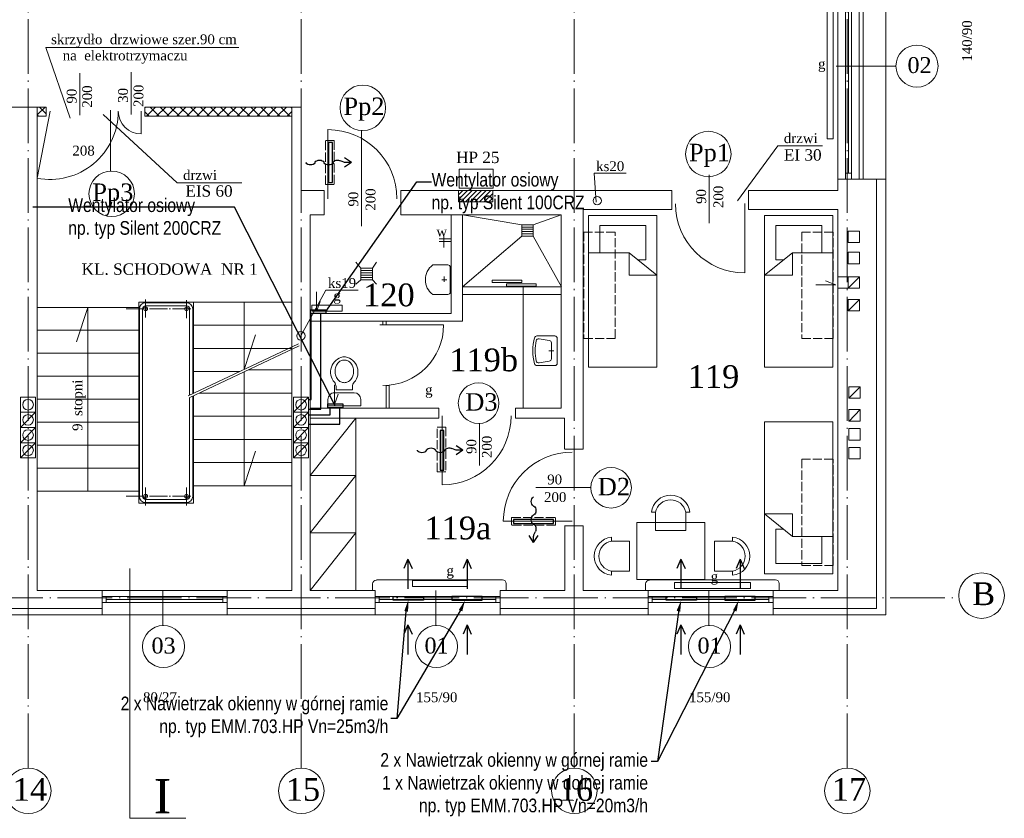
# Model space of a CAD drawing. Extents: x -26247 to 57310, y -7736 to 23659.
# Tile 11 of 15: x 21067 to 22366, y 8618 to 9671. Entities that reach past the tile are written whole.
import ezdxf
from ezdxf import colors
from ezdxf.entities.mleader import LeaderData, LeaderLine
from ezdxf.math import Vec2, Vec3

# ---------------------------------------------------------------- set-up
doc = ezdxf.new("R2010")
doc.units = 0
doc.header["$MEASUREMENT"] = 0
doc.linetypes.add('xref_PW-etapII$0$ACAD_ISO02W100', pattern=[15, 12, -3])
doc.linetypes.add('xref_PW-etapII$0$ACAD_ISO04W100', pattern=[30.5, 24, -3, 0.5, -3])
doc.layers.get('0').update_dxf_attribs({"color": 8, "linetype": 'CONTINUOUS'})
for name, color, linetype, lineweight in [('#2DL_SYM', 250, 'CONTINUOUS', 30), ('#Nawiew', 250, 'CONTINUOUS', 30), ('xref_PW-etapII$0$CIENKIE', 8, 'CONTINUOUS', 9), ('xref_PW-etapII$0$NAPIS', 8, 'CONTINUOUS', 9), ('xref_PW-etapII$0$OSIE', 8, 'xref_PW-etapII$0$ACAD_ISO04W100', 9), ('xref_PW-etapII$0$PRZERYW', 8, 'xref_PW-etapII$0$ACAD_ISO02W100', 9), ('xref_PW-etapII$0$SCIANY', 8, 'CONTINUOUS', 9), ('xref_PW-etapII$0$urzadzenia', 8, 'CONTINUOUS', 9), ('xref_PW-etapII$0$URZĄDZENIA', 8, 'CONTINUOUS', 9)]:
    doc.layers.add(name, color=color, linetype=linetype, lineweight=lineweight)
for name, color, linetype in [('#KS OPIS', 7, 'CONTINUOUS'), ('#WM_Tabelka pom', 7, 'CONTINUOUS'), ('CIENKIE', 8, 'CONTINUOUS')]:
    doc.layers.add(name, color=color, linetype=linetype)
doc.styles.get("Standard").update_dxf_attribs({"font": 'arial.ttf'})
doc.styles.add('xref_PW-etapII$0$NEWROMAN', font='TIMES.TTF')

# ---------------------------------------------------------------- blocks, each defined once
blk = doc.blocks.new('CPLS_455')
at = {"lineweight": 30}
for p, q in [((-0.496, 0.008), (-0.5, 0)), ((-0.304, 0.008), (-0.296, -0.008)), ((-0.096, 0.008), (-0.104, -0.008)), ((0.096, 0.008), (0.104, -0.008)), ((0.5, 0), (0.35, 0.1)), ((0.5, 0), (0.35, -0.1)), ((0.5, 0), (0.371, 0)), ((0.331, -0.008), (0.259, -0.04))]:
    blk.add_line(p, q, dxfattribs=at)
blk.add_arc((0.371, -0.1), 0.1, 90, 113.75, dxfattribs=at)
for centre, major_axis, end_param in [((-0.4, -0.008), (-0.1, 0), 6.004886), ((0, -0.008), (-0.1, 0), 6.004886), ((-0.2, 0.008), (0.1, 0), 6.004886), ((0.2, 0.008), (0.1, 0), 5.34515)]:
    blk.add_ellipse(centre, major_axis=major_axis, ratio=0.6, start_param=3.419892, end_param=end_param, dxfattribs=at)
blk = doc.blocks.new('xref_PW-etapII$0$R056')
for p, q in [((-0.332, 0.998), (0.335, 0.998)), ((-0.332, 0.865), (-0.332, 0.998)), ((0.335, 0.998), (0.335, 0.865)), ((0.201, 0.732), (-0.199, 0.732)), ((-0.165, 0.67), (0.001, 0.67)), ((-0.165, 0.67), (-0.165, 0.607)), ((0.168, 0.67), (0.001, 0.67)), ((0.168, 0.67), (0.168, 0.607))]:
    blk.add_line(p, q)
blk.add_lwpolyline([(0.001, 0.067, 0.117514), (0.071, 0.083, 0.104443), (0.135, 0.134, 0.090071), (0.175, 0.207, 0.08201), (0.19, 0.297, 0.08201), (0.175, 0.387, 0.090071), (0.135, 0.459, 0.104443), (0.071, 0.51, 0.117514), (0.001, 0.527, 0.117514), (-0.069, 0.51, 0.104443), (-0.132, 0.459, 0.090071), (-0.172, 0.387, 0.08201), (-0.187, 0.297, 0.08201), (-0.172, 0.207, 0.090071), (-0.132, 0.134, 0.104443), (-0.069, 0.083, 0.117514)], format="xyb", close=True)
for centre, radius, start, end in [((-0.199, 0.865), 0.133, 180, 270), ((0.201, 0.865), 0.133, 270, 0), ((-0.299, 0.607), 0.133, 318.639, 0), ((0.301, 0.607), 0.133, 180, 221.361), ((0.038, 0.311), 0.315, 138.639, 258.4219), ((-0.035, 0.311), 0.315, 281.5781, 41.361), ((0.001, 0.133), 0.133, 258.4219, 281.5781)]:
    blk.add_arc(centre, radius, start, end)
blk = doc.blocks.new('xref_PW-etapII$0$R053')
for p, q in [((0.917, 0.692), (0.083, 0.692)), ((0, 0.608), (0, 0)), ((0.095, 0.075), (0.149, 0.421)), ((0.769, 0.492), (0.231, 0.492)), ((0.5, 0.575), (0.5, 0.408)), ((0.905, 0.075), (0.851, 0.421)), ((1, 0), (1, 0.608))]:
    blk.add_line(p, q)
for centre, radius, start, end in [((0.083, 0.608), 0.0833, 90, 180), ((0.917, 0.608), 0.0833, 0, 90), ((0.231, 0.408), 0.0833, 90, 171.1953), ((0.769, 0.408), 0.0833, 8.8047, 90), ((0.083, 0), 0.0833, 180, 254.047), ((0.177, 0.062), 0.0833, 171.1953, 256.9798), ((0.823, 0.062), 0.0833, 283.0202, 8.8047), ((0.5, 1.458), 1.599, 254.047, 285.953), ((0.5, 1.458), 1.516, 256.9798, 283.0202), ((0.917, 0), 0.0833, 285.953, 0)]:
    blk.add_arc(centre, radius, start, end)
blk = doc.blocks.new('xref_PW-etapII')
at = {"layer": 'xref_PW-etapII$0$urzadzenia', "ltscale": 3}
h = blk.add_hatch(dxfattribs=at)
h.set_pattern_fill('ANSI37', color=256, scale=75, style=0)
h.set_pattern_definition([(45, (10.034, 304.334), (-6.629126, 6.629126), []), (135, (10.034, 304.334), (-6.629126, -6.629126), [])])
h.paths.add_polyline_path([(43339.3, 15397.8), (43339.3, 15409.8), (43145.3, 15409.8), (43145.3, 15397.8)])
h.paths.add_polyline_path([(43015.3, 15409.8), (43003.3, 15409.8), (43003.3, 15397.8), (43015.3, 15397.8)])
h = blk.add_hatch(dxfattribs=at)
h.set_pattern_fill('ANSI31', color=256, scale=35, style=0)
h.set_pattern_definition([(45, (29350.934, 14057.416), (-3.0935922, 3.0935922), [])])
h.paths.add_polyline_path([(43558.9, 15299.8), (43558.9, 15284.8), (43604, 15284.8), (43604, 15299.8)])
at = {"layer": 'xref_PW-etapII$0$CIENKIE', "color": 8, "ltscale": 3}
for p, q in [((44059.3, 15612.8), (44059.3, 15314.8)), ((44069.3, 15612.8), (44069.3, 15314.8)), ((44077.3, 15612.8), (44077.3, 15314.8)), ((44122.3, 15612.8), (44122.3, 15314.8)), ((44073.3, 15604.8), (44073.3, 15322.8)), ((43046.9, 15395.1), (43014.8, 15488.5)), ((43269.2, 15488.5), (43014.8, 15488.5)), ((43059.4, 15399.3), (43059.4, 15454.6)), ((43127.1, 15400.2), (43127.1, 15455.6)), ((43003.3, 15316), (43020.3, 15404.4)), ((43188, 15310), (43090.2, 15399.9)), ((43100.1, 15325.2), (43100.1, 15405.9)), ((43140.3, 15404.4), (43140.3, 15374.4)), ((43386.8, 15289), (43386.8, 15380)), ((43430.8, 15252.8), (43430.8, 15378.7)), ((43980.2, 15358.6), (43926.8, 15286.1)), ((44039, 15358.6), (43980.2, 15358.6)), ((43740.6, 15284.6), (43737.7, 15322.5)), ((43780.2, 15322.5), (43737.7, 15322.5)), ((44069.3, 15322.8), (44077.3, 15322.8)), ((43273.2, 15310), (43188, 15310)), ((43889.5, 15256.8), (43889.5, 15320.6)), ((44110.3, 14748.8), (44110.3, 15314.8)), ((43936.3, 15282.7), (43936.3, 15191.4)), ((44056.4, 15175.6), (44043, 15180.6)), ((44072.8, 15171.2), (44087.8, 15186.2)), ((43384.1, 15168.5), (43351.1, 15108.3)), ((43371.6, 15166.3), (43371.6, 15140.2)), ((43426.6, 15168.5), (43384.1, 15168.5)), ((44030.3, 15175.6), (44056.4, 15175.6)), ((43137.3, 15152.8), (43339.3, 15152.8)), ((43276.3, 15064.1), (43276.3, 15152.8)), ((43371.6, 15140.2), (43376.5, 15153.6)), ((44072.8, 15141.2), (44087.8, 15156.2)), ((43003.3, 15145.8), (43137.3, 15145.8)), ((43070.3, 15145.8), (43055.2, 15100.2)), ((43070.3, 14903.8), (43070.3, 15145.8)), ((43003.3, 15115.6), (43137.3, 15115.6)), ((43209.3, 15122.3), (43339.3, 15122.3)), ((43291.4, 15109.7), (43276.3, 15064.1)), ((43202.3, 15029.2), (43347.7, 15097.7)), ((43203.6, 15026.5), (43348.9, 15095)), ((43209.3, 15091.8), (43339.3, 15091.8)), ((43003.3, 15085.3), (43137.3, 15085.3)), ((43209.3, 15061.3), (43270.4, 15061.3)), ((43281.7, 15063.3), (43339.3, 15063.3)), ((43003.3, 15055.1), (43137.3, 15055.1)), ((43276.3, 14910.8), (43276.3, 15060.8)), ((43395.3, 15043.9), (43395.3, 15017.8)), ((44073.4, 15026), (44088.4, 15041)), ((43003.3, 15024.8), (43137.3, 15024.8)), ((43217, 15032.8), (43339.3, 15032.8)), ((43341.3, 15007.5), (43361.3, 15027.5)), ((43395.3, 15017.8), (43400.2, 15031.2)), ((44073.9, 14996), (44088.4, 15011)), ((42981.3, 14987.5), (43001.3, 15007.5)), ((43209.3, 15002.3), (43339.3, 15002.3)), ((43341.3, 14987.5), (43361.3, 15007.5)), ((43537.2, 15002.9), (43537.2, 14911.9)), ((42981.3, 14967.5), (43001.3, 14987.5)), ((43003.3, 14994.6), (43137.3, 14994.6)), ((43341.3, 14967.5), (43361.3, 14987.5)), ((43586.5, 14937.5), (43586.5, 14992.9)), ((43586.5, 14937.5), (43586.5, 14992.9)), ((43209.3, 14971.8), (43339.3, 14971.8)), ((42981.3, 14947.5), (43001.3, 14967.5)), ((43003.3, 14964.3), (43137.3, 14964.3)), ((43341.3, 14947.5), (43361.3, 14967.5)), ((43291.4, 14956.4), (43276.3, 14910.8)), ((43003.3, 14934.1), (43137.3, 14934.1)), ((43209.3, 14941.3), (43339.3, 14941.3)), ((43209.3, 14910.8), (43339.3, 14910.8)), ((43660.8, 14908.4), (43733.3, 14908.4)), ((43003.3, 14903.8), (43137.3, 14903.8)), ((43137.3, 14887.8), (43209.3, 14887.8)), ((43709, 14864), (43618, 14864)), ((43445.6, 14772.4), (43445.6, 14781.4)), ((43616.8, 14786.8), (43450.8, 14786.8)), ((43621.8, 14772.8), (43621.8, 14781.8)), ((43805.6, 14772.4), (43805.6, 14781.4)), ((43976.8, 14786.8), (43810.8, 14786.8)), ((43981.8, 14772.8), (43981.8, 14781.8)), ((43086.3, 14772.8), (43256.3, 14772.8)), ((43088.8, 14764.9), (43253.8, 14764.9)), ((43094.3, 14756.9), (43094.3, 14764.9)), ((43168.8, 14772.8), (43168.8, 14726.5)), ((43248.3, 14756.9), (43248.3, 14764.9)), ((43448.8, 14764.9), (43613.8, 14764.9)), ((43454.3, 14756.9), (43454.3, 14764.9)), ((43528.8, 14772.8), (43528.8, 14726.5)), ((43608.3, 14756.9), (43608.3, 14764.9)), ((43806.3, 14772.8), (43976.3, 14772.8)), ((43808.8, 14764.9), (43973.8, 14764.9)), ((43814.3, 14756.9), (43814.3, 14764.9)), ((43888.8, 14772.8), (43888.8, 14726.5)), ((43968.3, 14756.9), (43968.3, 14764.9)), ((43088.8, 14756.9), (43253.8, 14756.9)), ((43094.3, 14760.9), (43248.3, 14760.9)), ((43448.8, 14756.9), (43613.8, 14756.9)), ((43454.3, 14760.9), (43608.3, 14760.9)), ((43808.8, 14756.9), (43973.8, 14756.9)), ((43814.3, 14760.9), (43968.3, 14760.9)), ((42893.8, 14748.8), (43088.8, 14748.8)), ((43256.3, 14740.8), (43086.3, 14740.8)), ((43253.8, 14748.8), (43448.8, 14748.8)), ((43616.3, 14740.8), (43446.3, 14740.8)), ((43613.8, 14748.8), (43808.8, 14748.8)), ((43976.3, 14740.8), (43806.3, 14740.8)), ((43973.8, 14748.8), (44110.3, 14748.8))]:
    blk.add_line(p, q, dxfattribs=at)
at = {"layer": 'xref_PW-etapII$0$CIENKIE', "color": 8}
for p, q in [((43558.9, 15284.8), (43558.9, 15299.8)), ((43604, 15299.8), (43604, 15284.8)), ((43604, 15284.8), (43558.9, 15284.8)), ((44072.8, 15231.2), (44072.8, 15246.2)), ((44072.8, 15246.2), (44087.8, 15246.2)), ((44087.8, 15246.2), (44087.8, 15231.2)), ((44087.8, 15231.2), (44072.8, 15231.2)), ((44072.8, 15218.4), (44087.8, 15218.4)), ((44072.8, 15203.4), (44072.8, 15218.4)), ((44087.8, 15218.4), (44087.8, 15203.4)), ((44087.8, 15203.4), (44072.8, 15203.4)), ((44059.3, 15186.2), (44087.8, 15186.2)), ((44072.8, 15171.2), (44072.8, 15186.2)), ((44087.8, 15186.2), (44087.8, 15171.2)), ((44087.8, 15171.2), (44059.3, 15171.2)), ((43137.3, 14887.8), (43137.3, 15152.8)), ((44072.8, 15156.2), (44087.8, 15156.2)), ((44072.8, 15141.2), (44072.8, 15156.2)), ((44087.8, 15156.2), (44087.8, 15141.2)), ((44087.8, 15141.2), (44072.8, 15141.2)), ((44073.4, 15041), (44088.4, 15041)), ((44073.4, 15026), (44073.4, 15041)), ((44088.4, 15041), (44088.4, 15026)), ((43209.3, 14887.8), (43209.3, 15029.2)), ((44088.4, 15026), (44073.4, 15026)), ((44073.4, 15011), (44088.4, 15011)), ((44073.4, 14996), (44073.4, 15011)), ((44088.4, 15011), (44088.4, 14996)), ((44088.4, 14996), (44073.4, 14996)), ((44073.4, 14986), (44088.4, 14986)), ((44073.4, 14971), (44073.4, 14986)), ((44088.4, 14986), (44088.4, 14971)), ((44088.4, 14971), (44073.4, 14971)), ((44073.4, 14961), (44088.4, 14961)), ((44073.4, 14946), (44073.4, 14961)), ((44088.4, 14961), (44088.4, 14946)), ((44088.4, 14946), (44073.4, 14946))]:
    blk.add_line(p, q, dxfattribs=at)
at = {"layer": 'xref_PW-etapII$0$CIENKIE'}
blk.add_lwpolyline([(43559.6, 15302.8), (43559.6, 15328.1), (43604.7, 15328.1), (43604.7, 15302.8)], close=True, dxfattribs=at)
at = {"layer": 'xref_PW-etapII$0$CIENKIE', "ltscale": 3}
for centre, radius in [((43432.7, 15408.7), 30), ((43888.3, 15347.9), 30), ((43101.6, 15295.5), 30), ((43741.9, 15286.4), 5.5), ((43351.1, 15108.3), 5.5), ((43585.4, 15019.6), 26.8), ((43760.1, 14908.1), 26.8), ((44248.7, 14765.9), 30), ((43169.8, 14698.8), 27.7), ((43529.8, 14698.8), 27.7), ((43889.8, 14698.8), 27.7), ((42991.6, 14508.6), 30), ((43351.6, 14508.6), 30), ((43711.6, 14508.6), 30), ((44071.6, 14508.6), 30)]:
    blk.add_circle(centre, radius, dxfattribs=at)
at = {"layer": 'xref_PW-etapII$0$CIENKIE'}
for centre in [(42991.3, 15017.5), (43351.3, 15017.5), (42991.3, 14997.5), (43351.3, 14997.5), (42991.3, 14977.5), (43351.3, 14977.5), (42991.3, 14957.5), (43351.3, 14957.5)]:
    blk.add_circle(centre, 7, dxfattribs=at)
at = {"layer": 'xref_PW-etapII$0$CIENKIE', "ltscale": 3}
for centre, radius, start, end in [((43020.3, 15404.4), 90, 259.1121, 0), ((43140.3, 15404.4), 30, 180, 270), ((43386.8, 15289), 91, 0, 90), ((43936.3, 15282.7), 91.3, 180.2104, 270), ((43537.2, 15002.9), 91, 270, 0), ((43709, 14864), 91, 90, 180), ((43450.6, 14781.4), 5, 90, 180), ((43616.8, 14781.8), 5, 0, 90), ((43810.6, 14781.4), 5, 90, 180), ((43976.8, 14781.8), 5, 0, 90)]:
    blk.add_arc(centre, radius, start, end, dxfattribs=at)
at = {"layer": 'xref_PW-etapII$0$OSIE', "ltscale": 3}
for p, q in [((42991.3, 14538.6), (42991.3, 16292.3)), ((43351.3, 14538.6), (43351.3, 16292.3)), ((43711.3, 14538.6), (43711.3, 16292.3)), ((44071.3, 14538.6), (44071.3, 16292.3)), ((38272.3, 14762.8), (44218.8, 14762.8))]:
    blk.add_line(p, q, dxfattribs=at)
at = {"layer": 'xref_PW-etapII$0$OSIE'}
for p, q in [((43146.3, 15156.1), (43146.3, 15132.3)), ((43200.3, 15155.5), (43200.3, 15131.6)), ((43120.8, 15143.8), (43211.8, 15143.8)), ((43146.3, 14884.5), (43146.3, 14908.4)), ((43200.3, 14884.5), (43200.3, 14908.4)), ((43120.8, 14896.8), (43211.8, 14896.8))]:
    blk.add_line(p, q, dxfattribs=at)
at = {"layer": 'xref_PW-etapII$0$PRZERYW'}
for points in [[(43383.3, 15365.6), (43394.9, 15365.6), (43394.9, 15307.8), (43383.3, 15307.8)], [(43765.6, 15245), (43724.1, 15245), (43724.1, 15105), (43765.6, 15105)], [(44053.1, 15245), (44011.6, 15245), (44011.6, 15105), (44053.1, 15105)], [(43530.6, 14988.1), (43542.1, 14988.1), (43542.1, 14928.9), (43530.6, 14928.9)], [(44053.1, 14945.7), (44011.6, 14945.7), (44011.6, 14805.7), (44053.1, 14805.7)], [(43629, 14868.7), (43686.8, 14868.7), (43686.8, 14858.6), (43629, 14858.6)]]:
    blk.add_lwpolyline(points, close=True, dxfattribs=at)
at = {"layer": 'xref_PW-etapII$0$SCIANY', "ltscale": 3}
for p, q in [((42863, 15409.8), (43015.3, 15409.8)), ((43145.3, 15409.8), (43351.3, 15409.8)), ((43003.3, 15397.8), (43015.3, 15397.8)), ((43145.3, 15397.8), (43339.3, 15397.8)), ((44059.3, 15314.8), (44122.3, 15314.8)), ((44059.3, 15299.8), (44059.3, 15314.8)), ((44122.3, 14740.8), (44122.3, 15314.8)), ((43351.3, 15299.8), (43381.8, 15299.8)), ((43482.8, 15299.8), (43604, 15299.8)), ((43604, 15299.8), (43840.3, 15299.8)), ((43840.3, 15274.8), (43840.3, 15299.8)), ((43941.3, 15299.8), (44059.3, 15299.8)), ((43941.3, 15274.8), (43941.3, 15299.8)), ((43723.3, 15274.8), (43840.3, 15274.8)), ((43941.3, 15274.8), (44059.3, 15274.8)), ((44059.3, 14772.8), (44059.3, 15274.8)), ((43363.3, 15267.8), (43381.8, 15267.8)), ((43482.8, 15267.8), (43694.3, 15267.8)), ((43644.3, 15172.7), (43694.3, 15172.7)), ((43644.3, 15162.7), (43694.3, 15162.7)), ((43363.3, 15137.8), (43549.3, 15137.8)), ((43363.3, 15127.8), (43564.3, 15127.8)), ((43363.3, 15012.8), (43533.1, 15012.8)), ((43634.1, 15012.8), (43694.3, 15012.8)), ((43363.3, 14999.8), (43533.1, 14999.8)), ((43634.1, 14999.8), (43698.8, 14999.8)), ((43699.3, 14959), (43723.3, 14959)), ((43698.8, 14858), (43723.3, 14858)), ((43125.6, 14801.5), (43125.6, 14472.5)), ((43003.3, 14772.8), (43088.8, 14772.8)), ((43088.8, 14740.8), (43088.8, 14772.8)), ((43253.8, 14772.8), (43339.3, 14772.8)), ((43253.8, 14740.8), (43253.8, 14772.8)), ((43363.3, 14772.8), (43448.8, 14772.8)), ((43448.8, 14740.8), (43448.8, 14772.8)), ((43613.8, 14772.8), (43699.3, 14772.8)), ((43613.8, 14740.8), (43613.8, 14772.8)), ((43723.3, 14772.8), (43806.3, 14772.8)), ((43808.8, 14740.8), (43808.8, 14772.8)), ((43973.8, 14772.8), (44059.3, 14772.8)), ((43973.8, 14740.8), (43973.8, 14772.8)), ((42893.8, 14740.8), (43088.8, 14740.8)), ((43256.3, 14740.8), (43448.8, 14740.8)), ((43616.3, 14740.8), (43806.3, 14740.8)), ((43973.8, 14740.8), (44122.3, 14740.8)), ((43199.4, 14472.5), (43125.6, 14472.5))]:
    blk.add_line(p, q, dxfattribs=at)
at = {"layer": 'xref_PW-etapII$0$SCIANY'}
for p, q in [((43003.3, 14772.8), (43003.3, 15409.8)), ((43015.3, 15397.8), (43015.3, 15409.8)), ((43145.3, 15397.8), (43145.3, 15409.8)), ((43339.3, 14772.8), (43339.3, 15409.8)), ((43351.3, 15299.8), (43351.3, 15409.8)), ((43381.8, 15267.8), (43381.8, 15299.8)), ((43482.8, 15267.8), (43482.8, 15299.8)), ((43723.3, 14959), (43723.3, 15274.8)), ((43363.3, 14772.8), (43363.3, 15267.8)), ((43549.3, 15137.8), (43549.3, 15267.8)), ((43564.3, 15172.7), (43564.3, 15267.8)), ((43694.3, 15012.8), (43694.3, 15267.8)), ((43564.3, 15127.8), (43564.3, 15172.7)), ((43644.3, 15162.7), (43644.3, 15172.7)), ((43533.1, 14999.8), (43533.1, 15012.8)), ((43634.1, 14999.8), (43634.1, 15012.8)), ((43698.8, 14959), (43698.8, 14999.8)), ((43699.3, 14772.8), (43699.3, 14858)), ((43723.3, 14772.8), (43723.3, 14858))]:
    blk.add_line(p, q, dxfattribs=at)
at = {"layer": 'xref_PW-etapII$0$SCIANY', "ltscale": 3}
for centre in [(43146.3, 15143.8), (43200.3, 15143.8), (43146.3, 14896.8), (43200.3, 14896.8)]:
    blk.add_circle(centre, 2.5, dxfattribs=at)
at = {"layer": 'xref_PW-etapII$0$urzadzenia', "ltscale": 3}
for p, q in [((44087.3, 15612.8), (44087.3, 15314.8)), ((44092.3, 15612.8), (44092.3, 15314.8)), ((44045.1, 15567.9), (44045.1, 15367.9)), ((44053.1, 15567.9), (44053.1, 15367.9)), ((44045.1, 15367.9), (44053.1, 15367.9)), ((43657.2, 15254.7), (43694.3, 15267.8)), ((43820.5, 15267), (43730.5, 15267)), ((43962.6, 15267), (44052.6, 15267)), ((43642.2, 15254.7), (43657.2, 15254.7)), ((43642.2, 15254.7), (43642.2, 15239.7)), ((43642.2, 15251.7), (43657.2, 15251.7)), ((43642.2, 15248.7), (43657.2, 15248.7)), ((43642.2, 15245.7), (43657.2, 15245.7)), ((43657.2, 15254.7), (43657.2, 15239.7)), ((43805.8, 15253.5), (43745.1, 15253.5)), ((43977.3, 15253.5), (44038, 15253.5)), ((43533.3, 15236), (43549.3, 15236)), ((43533.3, 15232.4), (43549.3, 15232.4)), ((43539.5, 15240.2), (43539.5, 15224.6)), ((43642.2, 15242.7), (43657.2, 15242.7)), ((43642.2, 15239.7), (43657.2, 15239.7)), ((43657.2, 15239.7), (43694.8, 15172.8)), ((43783.9, 15217.8), (43730.5, 15217.8)), ((43820.5, 15188.3), (43783.9, 15217.8)), ((43783.9, 15217.8), (43783.9, 15188.3)), ((43962.6, 15188.3), (43999.2, 15217.8)), ((43999.2, 15217.8), (44052.6, 15217.8)), ((43999.2, 15217.8), (43999.2, 15188.3)), ((43430.3, 15197.3), (43423.6, 15205.4)), ((43445.3, 15197.3), (43450.7, 15205.4)), ((43805.8, 15208.4), (43795.5, 15208.4)), ((43977.3, 15208.4), (43987.6, 15208.4)), ((43430.3, 15197.3), (43430.3, 15182.3)), ((43430.3, 15197.3), (43445.3, 15197.3)), ((43430.3, 15194.3), (43445.3, 15194.3)), ((43430.3, 15191.3), (43445.3, 15191.3)), ((43445.3, 15197.3), (43445.3, 15182.3)), ((43430.3, 15182.3), (43423.6, 15176.2)), ((43430.3, 15188.3), (43445.3, 15188.3)), ((43430.3, 15185.3), (43445.3, 15185.3)), ((43430.3, 15182.3), (43445.3, 15182.3)), ((43450.7, 15176.2), (43445.3, 15182.3)), ((43539.9, 15186.4), (43539.9, 15179.4)), ((43820.5, 15188.3), (43783.9, 15188.3)), ((43962.6, 15188.3), (43999.2, 15188.3)), ((43564.3, 15172.7), (43644.3, 15172.7)), ((43564.3, 15162.7), (43644.3, 15162.7)), ((43365.6, 15148.9), (43365.6, 15140.9)), ((43365.6, 15148.9), (43405.6, 15148.9)), ((43365.6, 15140.9), (43405.6, 15140.9)), ((43405.6, 15148.9), (43405.6, 15140.9)), ((43455.3, 15122.8), (43539.3, 15122.8)), ((43820.5, 15067), (43730.5, 15067)), ((43962.6, 15067), (44052.6, 15067)), ((43463.3, 15042.8), (43467.3, 15042.8)), ((42981.3, 15027.5), (42981.3, 14947.5)), ((43001.3, 15027.5), (43001.3, 14947.5)), ((43341.3, 15027.5), (43341.3, 14947.5)), ((43361.3, 15027.5), (43361.3, 14947.5)), ((43363.3, 14924.1), (43423.3, 14999.8)), ((43962.6, 14994.8), (44052.6, 14994.8)), ((43363.3, 14848.5), (43423.3, 14924.1)), ((43146.3, 14892.8), (43200.3, 14892.8)), ((43146.3, 14888.6), (43200.3, 14888.6)), ((43962.6, 14873.5), (43999.2, 14873.5)), ((43962.6, 14873.5), (43999.2, 14844)), ((43999.2, 14844), (43999.2, 14873.5)), ((43793.9, 14787.2), (43793.9, 14862.2)), ((43793.9, 14862.2), (43883.9, 14862.2)), ((43883.9, 14787.2), (43883.9, 14862.2)), ((43977.3, 14853.4), (43987.6, 14853.4)), ((43363.3, 14772.8), (43423.3, 14848.5)), ((43999.2, 14844), (44052.6, 14844)), ((43977.3, 14808.3), (44038, 14808.3)), ((43962.6, 14794.8), (44052.6, 14794.8)), ((43793.9, 14787.2), (43883.9, 14787.2))]:
    blk.add_line(p, q, dxfattribs=at)
at = {"layer": 'xref_PW-etapII$0$urzadzenia'}
for p, q in [((43730.5, 15267), (43730.5, 15067)), ((43820.5, 15267), (43820.5, 15067)), ((43962.6, 15267), (43962.6, 15067)), ((44052.6, 15267), (44052.6, 15067)), ((43745.1, 15253.5), (43745.1, 15217.8)), ((43805.8, 15253.5), (43805.8, 15208.4)), ((43805.8, 15253.5), (43805.8, 15208.4)), ((43977.3, 15253.5), (43977.3, 15208.4)), ((44038, 15253.5), (44038, 15217.8)), ((43544.7, 15201.7), (43525, 15201.7)), ((43547.9, 15166), (43547.9, 15198.5)), ((43543.4, 15182.2), (43536.9, 15182.2)), ((43209.3, 15032.5), (43209.3, 15152.8)), ((43525, 15162.7), (43544.7, 15162.7)), ((43544.7, 15162.7), (43525, 15162.7)), ((43644.3, 15012.7), (43644.3, 15162.7)), ((43459.3, 15122.8), (43459.3, 15127.8)), ((43463.3, 15122.8), (43463.3, 15127.8)), ((43463.3, 15012.8), (43463.3, 15042.8)), ((43467.3, 15012.8), (43467.3, 15042.8)), ((42981.3, 15027.5), (43001.3, 15027.5)), ((43204.3, 14896.8), (43204.3, 15026.8)), ((43208.5, 14896.8), (43208.5, 15028.8)), ((43341.3, 15027.5), (43361.3, 15027.5)), ((42981.3, 15007.5), (43001.3, 15007.5)), ((43341.3, 15007.5), (43361.3, 15007.5)), ((42981.3, 14987.5), (43001.3, 14987.5)), ((43341.3, 14987.5), (43361.3, 14987.5)), ((43962.6, 14794.8), (43962.6, 14994.8)), ((44052.6, 14794.8), (44052.6, 14994.8)), ((42981.3, 14967.5), (43001.3, 14967.5)), ((43341.3, 14967.5), (43361.3, 14967.5)), ((42981.3, 14947.5), (43001.3, 14947.5)), ((43341.3, 14947.5), (43361.3, 14947.5)), ((43977.3, 14808.3), (43977.3, 14853.4)), ((44038, 14808.3), (44038, 14844))]:
    blk.add_line(p, q, dxfattribs=at)
for points in [[(43498.4, 14786), (43570.4, 14786), (43570.4, 14778), (43498.4, 14778)], [(43843.8, 14783.3), (43943.8, 14783.3), (43943.8, 14775.3), (43843.8, 14775.3)]]:
    blk.add_lwpolyline(points, close=True, dxfattribs=at)
at = {"layer": 'xref_PW-etapII$0$urzadzenia', "ltscale": 3}
for centre, radius, start, end in [((43539.7, 15182.2), 24.5, 127.1351, 232.8649), ((43459.3, 15122.8), 80, 270, 0), ((43146.3, 14896.8), 8.2, 180, 270), ((43146.3, 14896.8), 4, 180, 270), ((43200.3, 14896.8), 8.2, 270, 0), ((43200.3, 14896.8), 4, 270, 0)]:
    blk.add_arc(centre, radius, start, end, dxfattribs=at)
at = {"layer": 'xref_PW-etapII$0$urzadzenia'}
for centre, start, end in [((43544.7, 15198.5), 360, 90), ((43544.7, 15166), 270, 0)]:
    blk.add_arc(centre, 3.25, start, end, dxfattribs=at)
at = {"layer": 'xref_PW-etapII$0$URZĄDZENIA', "ltscale": 3}
for p, q in [((44056.8, 15463.8), (44135.8, 15463.8)), ((43564.3, 15267.8), (43642.2, 15254.7)), ((43642.2, 15239.7), (43564.3, 15172.7)), ((43146.3, 15152), (43200.3, 15152)), ((43146.3, 15147.8), (43200.3, 15147.8)), ((43363.3, 14924.1), (43423.3, 14924.1)), ((43363.3, 14848.5), (43423.3, 14848.5))]:
    blk.add_line(p, q, dxfattribs=at)
at = {"layer": 'xref_PW-etapII$0$URZĄDZENIA'}
for p, q in [((43138.1, 14896.8), (43138.1, 15143.8)), ((43142.3, 14896.8), (43142.3, 15143.8)), ((43204.3, 15030.1), (43204.3, 15143.8)), ((43208.5, 15032.1), (43208.5, 15143.8)), ((43423.3, 14772.8), (43423.3, 14999.8))]:
    blk.add_line(p, q, dxfattribs=at)
for points in [[(43603.3, 15178.6), (43642.5, 15178.6), (43642.5, 15181.8), (43603.3, 15181.8)], [(43622.1, 15173.8), (43661.3, 15173.8), (43661.3, 15177), (43622.1, 15177)]]:
    blk.add_lwpolyline(points, close=True, dxfattribs=at)
for points in [[(43818.6, 14875.8), (43813.5, 14875.8, -0.895014), (43863.9, 14875.8), (43858.5, 14875.8, 0.825539), (43818.7, 14875.7), (43818.7, 14851.8), (43858.5, 14851.8), (43858.5, 14875.8)], [(43760.5, 14837.9), (43760.5, 14843.1, 0.895014), (43760.5, 14792.7), (43760.5, 14798.1, -0.825539), (43760.5, 14837.9), (43784.5, 14837.9), (43784.5, 14798.1), (43760.5, 14798.1)], [(43920.4, 14837.9), (43920.4, 14843.1, -0.895014), (43920.4, 14792.7), (43920.4, 14798.1, 0.825539), (43920.4, 14837.9), (43896.4, 14837.9), (43896.4, 14798.1), (43920.4, 14798.1)]]:
    blk.add_lwpolyline(points, format="xyb", dxfattribs=at)
at = {"layer": 'xref_PW-etapII$0$URZĄDZENIA', "ltscale": 3}
blk.add_circle((44163.5, 15463.8), 27.7, dxfattribs=at)
for centre, radius, start, end in [((43146.3, 15143.8), 8.2, 90, 180), ((43200.3, 15143.8), 8.2, 0, 90), ((43146.3, 15143.8), 4, 90, 180), ((43200.3, 15143.8), 4, 0, 90)]:
    blk.add_arc(centre, radius, start, end, dxfattribs=at)
at = {"layer": 'xref_PW-etapII$0$URZĄDZENIA', "lineweight": 25, "ltscale": 3}
for name, p, xscale, yscale, zscale, rotation in [('xref_PW-etapII$0$R053', (43662.2, 15069.1), -39, 39, 39, 270), ('xref_PW-etapII$0$R056', (43408.4, 15080.8), 65, 65, 65, 180)]:
    blk.add_blockref(name, p, dxfattribs=dict(at, xscale=xscale, yscale=yscale, zscale=zscale, rotation=rotation))
at = {"layer": 'xref_PW-etapII$0$NAPIS', "lineweight": 25, "ltscale": 3, "style": 'xref_PW-etapII$0$NEWROMAN'}
for s, p in [('140/90', (44236, 15469.6)), ('200', (43143.4, 15409.9)), ('90', (43055.3, 15414.3)), ('200', (43075.7, 15408.9)), ('30', (43123, 15415.3)), ('90', (43426.7, 15278.6)), ('200', (43449.4, 15273.2)), ('90', (43885.4, 15282.1)), ('200', (43908.1, 15276.7)), ('9  stopni', (43062.9, 14983)), ('90', (43582.4, 14952.6)), ('200', (43602.8, 14947.2)), ('200', (43602.8, 14947.2))]:
    blk.add_text(s, height=13, rotation=90, dxfattribs=at).set_placement(p)
for s, height, p in [('skrzydło  drzwiowe szer.90 cm', 13, (43021.7, 15492.6)), ('na  elektrotrzymaczu', 13, (43037, 15471.3)), ('g', 13, (44033, 15460.3)), ('02', 21, (44151, 15454.6)), ('Pp2', 23, (43407.2, 15399.3)), ('drzwi  ', 13, (43987.9, 15362.3)), ('Pp1', 23, (43862.8, 15338.4)), ('208', 13, (43049.8, 15345.9)), ('HP 25', 15, (43555.7, 15336)), ('  EI 30', 15, (43976.7, 15339.2)), ('ks20', 13, (43740.4, 15325.4)), ('drzwi  ', 13, (43195.7, 15313.7)), ('Pp3', 23, (43076.1, 15286.1)), ('  EIS 60', 15, (43187.4, 15291.7)), ('w', 13, (43529.7, 15239.3)), ('KL. SCHODOWA  NR 1', 15, (43061.9, 15188.7)), ('ks19', 13, (43386.8, 15171.4)), ('120', 30, (43433.1, 15147.2)), ('g', 13, (43393.9, 15154.8)), ('119b', 30, (43546.8, 15061.6)), ('119', 30, (43861.2, 15039.6)), ('g', 13, (43514.9, 15030.9)), ('D3', 23, (43567.9, 15009.7)), ('90', 13, (43675.9, 14912.5)), ('D2', 23, (43742.6, 14898.1)), ('200', 13, (43671.7, 14889.3)), ('119a', 30, (43514, 14840.1)), ('g', 13, (43543, 14792.5)), ('g', 13, (43891.5, 14784.6)), ('B', 30, (44236.3, 14753.4)), ('03', 21, (43154.1, 14689.6)), ('01', 21, (43514.1, 14689.6)), ('01', 21, (43874.1, 14689.6)), ('80/27', 13, (43142.9, 14625.5)), ('155/90', 13, (43502.9, 14625.5)), ('155/90', 13, (43862.9, 14625.5)), ('14', 30, (42971.1, 14495.5)), ('I', 45, (43157.2, 14479.1)), ('15', 30, (43331.1, 14495.5)), ('16', 30, (43691.1, 14495.5)), ('17', 30, (44051.1, 14495.5))]:
    blk.add_text(s, height=height, dxfattribs=at).set_placement(p)

msp = doc.modelspace()

# ---------------------------------------------------------------- linework, layer by layer
at = {"layer": '#2DL_SYM'}
for points in [[(21474.8, 9508.8), (21474.8, 9456.3), (21479.8, 9456.3), (21479.8, 9508.8)], [(21621.8, 9129.4), (21621.8, 9076.9), (21626.8, 9076.9), (21626.8, 9129.4)], [(21771.3, 9011.9), (21718.8, 9011.9), (21718.8, 9006.9), (21771.3, 9006.9)]]:
    msp.add_lwpolyline(points, close=True, dxfattribs=at)
at = {"layer": '#KS OPIS', "lineweight": 30}
for points in [[(21451, 9288.5), (21471, 9288.5), (21471, 9283.5), (21451, 9283.5)], [(21473.7, 9164.3), (21493.7, 9164.3), (21493.7, 9159.3), (21473.7, 9159.3)]]:
    msp.add_lwpolyline(points, close=True, dxfattribs=at)
at = {"layer": '#Nawiew'}
for p, q in [((21579.4, 8959.7), (21574.1, 8947.3)), ((21579.4, 8959.7), (21579.4, 8920.6)), ((21579.4, 8959.7), (21584.8, 8947.3)), ((21657.5, 8959.7), (21652.1, 8947.3)), ((21657.5, 8959.7), (21657.5, 8920.6)), ((21657.5, 8959.7), (21662.9, 8947.3)), ((21939.4, 8959.7), (21934.1, 8947.3)), ((21939.4, 8959.7), (21939.4, 8920.6)), ((21939.4, 8959.7), (21944.8, 8947.3)), ((22017.5, 8959.7), (22012.1, 8947.3)), ((22017.5, 8959.7), (22017.5, 8920.6)), ((22017.5, 8959.7), (22022.9, 8947.3)), ((21579.4, 8873.4), (21574.1, 8861)), ((21579.4, 8873.4), (21579.4, 8834.2)), ((21579.4, 8873.4), (21584.8, 8861)), ((21657.5, 8873.4), (21652.1, 8861)), ((21657.5, 8873.4), (21657.5, 8834.2)), ((21657.5, 8873.4), (21662.9, 8861)), ((21939.4, 8873.4), (21934.1, 8861)), ((21939.4, 8873.4), (21939.4, 8834.2)), ((21939.4, 8873.4), (21944.8, 8861)), ((22017.5, 8873.4), (22012.1, 8861)), ((22017.5, 8873.4), (22017.5, 8834.2)), ((22017.5, 8873.4), (22022.9, 8861))]:
    msp.add_line(p, q, dxfattribs=at)
for points in [[(21599.8, 8905.7), (21559.8, 8905.7), (21559.8, 8910.7), (21599.8, 8910.7)], [(21637.2, 8905.7), (21677.2, 8905.7), (21677.2, 8910.7), (21637.2, 8910.7)], [(21959.8, 8905.7), (21919.8, 8905.7), (21919.8, 8910.7), (21959.8, 8910.7)], [(21997.2, 8905.7), (22037.2, 8905.7), (22037.2, 8910.7), (21997.2, 8910.7)]]:
    msp.add_lwpolyline(points, close=True, dxfattribs=at)
at = {"layer": '#WM_Tabelka pom', "linetype": 'ByBlock', "lineweight": -2}
for p, q in [((21651.3, 8896.9), (21564.9, 8749.9)), ((21577.2, 8896), (21564.9, 8749.9)), ((22012.2, 8896.6), (21908.3, 8693.2)), ((22012.2, 8896.6), (21908.3, 8693.2)), ((21937.2, 8896), (21908.3, 8693.2)), ((21565, 8749.9), (21557, 8749.9)), ((21908.3, 8693.2), (21900.3, 8693.2))]:
    msp.add_line(p, q, dxfattribs=at)
at = {"layer": '#WM_Tabelka pom'}
for points in [[(21574.7, 8891.4), (21579.8, 8905.7), (21579.7, 8890.5)], [(21646.5, 8892.9), (21654.7, 8905.7), (21651.1, 8891)], [(21933.7, 8891.8), (21939.8, 8905.7), (21938.5, 8890.6)], [(22008.1, 8892.4), (22015.4, 8905.7), (22012.8, 8890.8)], [(22008.1, 8892.4), (22015.4, 8905.7), (22012.8, 8890.8)]]:
    msp.add_solid(points, dxfattribs=at)
at = {"ltscale": 3}
for points in [[(21448, 9170), (21452, 9170), (21452, 9283)], [(21448, 9157.5), (21464.5, 9157.5), (21464.5, 9283)], [(21449, 9150), (21477, 9150), (21477, 9159)], [(21449, 9137.5), (21489.5, 9137.5), (21489.5, 9159)]]:
    msp.add_lwpolyline(points, dxfattribs=at)

# ---------------------------------------------------------------- block references
at = {"layer": '#2DL_SYM', "xscale": -60, "yscale": 60, "zscale": 60}
for p, rotation in [((21474.9, 9482.5), 180), ((21621.9, 9103.2), 180), ((21745.1, 9011.8), 89.99999999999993)]:
    msp.add_blockref('CPLS_455', p, dxfattribs=dict(at, rotation=rotation))
at = {"layer": 'CIENKIE', "ltscale": 3}
msp.add_blockref('xref_PW-etapII', (-21912.8, -5854.2), dxfattribs=at)

# ---------------------------------------------------------------- texts
at = {"layer": '#WM_Tabelka pom', "char_height": 18, "attachment_point": 3}
for s, insert in [('{\\fArial Narrow|b0|i0|c238|p34;2 x Nawietrzak okienny w górnej ramie \\Pnp. typ EMM.703.HP Vn=25m3/h}', (21553.6, 8778.6)), ('{\\fArial Narrow|b0|i0|c238|p34;2 x Nawietrzak okienny w górnej ramie\\P1 x Nawietrzak okienny w dolnej ramie \\Pnp. typ EMM.703.HP Vn=20m3/h}', (21896, 8704.2))]:
    msp.add_mtext(s, dxfattribs=dict(at, insert=insert))

# ---------------------------------------------------------------- leaders
at = {"layer": '#WM_Tabelka pom'}
ml = msp.add_multileader_mtext('Standard', dxfattribs=at)
ml.set_content('{\\fArial Narrow|b0|i0|c238|p34;Wentylator osiowy\\Pnp. typ Silent 100CRZ}', color=256)
ml.set_leader_properties()
ml.build(insert=Vec2(0, 0))
ml.multileader.update_dxf_attribs({"text_right_attachment_type": 6, "dogleg_length": 0.36, "arrow_head_size": 0.18})
ctx = ml.context
ctx.base_point, ctx.char_height, ctx.arrow_head_size, ctx.landing_gap_size, ctx.plane_origin = Vec3(21610.5, 9457.2), 18, 0.18, 0.09, Vec3(21591.8, 9468.9)
ctx.right_attachment = 6
notes = []
notes.append((ctx, [(0, (1, 1, 0), (21591.3, 9457.2), (1, 0), 19.2, [(0, [(21471, 9286)], 0, [])])]))
ctx.mtext.insert = Vec3(21610.6, 9468.9)
ml = msp.add_multileader_mtext('Standard', dxfattribs=at)
ml.set_content('\\fArial Narrow|b0|i0|c238;Wentylator osiowy\\Pnp. typ Silent 200CRZ', color=256)
ml.set_leader_properties()
ml.build(insert=Vec2(0, 0))
ml.multileader.update_dxf_attribs({"text_right_attachment_type": 6, "dogleg_length": 0.36, "arrow_head_size": 0.18})
ctx = ml.context
ctx.base_point, ctx.char_height, ctx.arrow_head_size, ctx.landing_gap_size, ctx.plane_origin, ctx.plane_x_axis = Vec3(21331.5, 9423.6), 18, 0.18, 0.09, Vec3(21331.4, 9435.2), Vec3(-1, 0)
ctx.right_attachment = 6
notes.append((ctx, [(0, (1, 1, 0), (21350.6, 9423.6), (-1, 0), 19.2, [(0, [(21483.7, 9161.8)], 0, [])])]))
ctx.mtext.insert = Vec3(21131.5, 9435.3)
for ctx, leaders in notes:
    for number, flags, end, landing, length, lines in leaders:
        leader = LeaderData()
        leader.index, (leader.has_last_leader_line, leader.has_dogleg_vector, leader.attachment_direction) = number, flags
        leader.last_leader_point, leader.dogleg_vector, leader.dogleg_length = Vec3(end), Vec3(landing), length
        for number, points, colour, breaks in lines:
            line = LeaderLine()
            line.index, line.vertices, line.color, line.breaks = number, Vec3.list(points), colors.encode_raw_color(colour), breaks
            leader.lines.append(line)
        ctx.leaders.append(leader)

doc.saveas('drawing.dxf')
